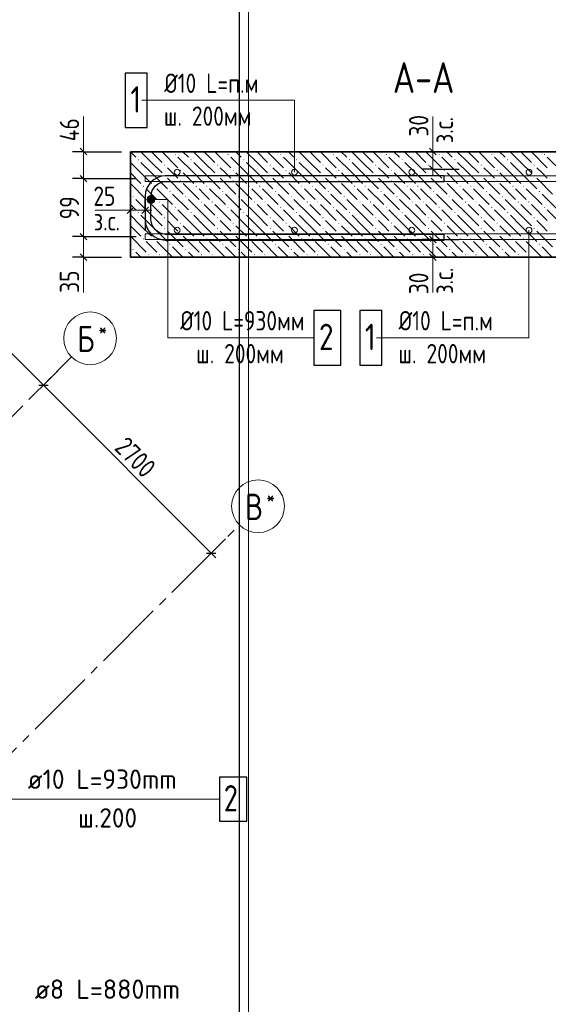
# Model space of a CAD drawing. Header units: millimetres. Extents: x 0 to 43617, y 0 to 59400.
# Tile 20 of 29: x 30574 to 36585, y 25570 to 36763. Entities that reach past the tile are written whole.
import ezdxf

# ---------------------------------------------------------------- set-up
doc = ezdxf.new("R2010")
doc.units = ezdxf.units.MM
doc.linetypes.add('______5', pattern=[1100, 800, -100, 100, -100])
for name, color, linetype, lineweight in [('Standard', 7, 'Continuous', 25), ('Обрамление П-обр. равн.', 7, 'Continuous', 25), ('Оси', 40, '______5', 18), ('Позиционная метка линия выноска', 7, 'Continuous', 13), ('Позиционная метка номер позиции', 7, 'Continuous', 13), ('Размерная выноска', 7, 'Continuous', 13), ('Фоновоя арматура Х1', 7, 'Continuous', 25)]:
    doc.layers.add(name, color=color, linetype=linetype, lineweight=lineweight)
doc.layers.add('ЖБ Перекрытие верхний уровень', color=7, linetype='Continuous', lineweight=25, true_color=0xe0e0ff)
doc.styles.add('GOST 2.304-81', font='txt')
doc.styles.add('ISOCPEUR', font='txt')

msp = doc.modelspace()

# ---------------------------------------------------------------- hatches: boundary and pattern name
at = {"layer": 'ЖБ Перекрытие верхний уровень', "linetype": 'Continuous', "lineweight": 18, "transparency": 33554687}
for points in [[(31916, 35171), (31923, 35177), (31929, 35171), (31923, 35164)], [(32336, 35231), (32343, 35237), (32349, 35231), (32343, 35224)], [(32516, 35171), (32523, 35177), (32529, 35171), (32523, 35164)], [(32936, 35231), (32943, 35237), (32949, 35231), (32943, 35224)], [(33116, 35171), (33123, 35177), (33129, 35171), (33123, 35164)], [(33536, 35231), (33543, 35237), (33549, 35231), (33543, 35224)], [(33716, 35171), (33723, 35177), (33729, 35171), (33723, 35164)], [(34136, 35231), (34143, 35237), (34149, 35231), (34143, 35224)], [(34316, 35171), (34323, 35177), (34329, 35171), (34323, 35164)], [(34736, 35231), (34743, 35237), (34749, 35231), (34743, 35224)], [(34916, 35171), (34923, 35177), (34929, 35171), (34923, 35164)], [(35336, 35231), (35343, 35237), (35349, 35231), (35343, 35224)], [(35516, 35171), (35523, 35177), (35529, 35171), (35523, 35164)], [(35936, 35231), (35943, 35237), (35949, 35231), (35943, 35224)], [(36116, 35171), (36123, 35177), (36129, 35171), (36123, 35164)], [(36536, 35231), (36543, 35237), (36549, 35231), (36543, 35224)], [(32216, 35111), (32223, 35117), (32229, 35111), (32223, 35104)], [(32396, 35051), (32403, 35057), (32409, 35051), (32403, 35044)], [(32816, 35111), (32823, 35117), (32829, 35111), (32823, 35104)], [(32996, 35051), (33003, 35057), (33009, 35051), (33003, 35044)], [(33416, 35111), (33423, 35117), (33429, 35111), (33423, 35104)], [(33596, 35051), (33603, 35057), (33609, 35051), (33603, 35044)], [(34016, 35111), (34023, 35117), (34029, 35111), (34023, 35104)], [(34196, 35051), (34203, 35057), (34209, 35051), (34203, 35044)], [(34616, 35111), (34623, 35117), (34629, 35111), (34623, 35104)], [(34796, 35051), (34803, 35057), (34809, 35051), (34803, 35044)], [(35216, 35111), (35223, 35117), (35229, 35111), (35223, 35104)], [(35396, 35051), (35403, 35057), (35409, 35051), (35403, 35044)], [(35816, 35111), (35823, 35117), (35829, 35111), (35823, 35104)], [(35996, 35051), (36003, 35057), (36009, 35051), (36003, 35044)], [(36416, 35111), (36423, 35117), (36429, 35111), (36423, 35104)], [(32216, 34991), (32223, 34997), (32229, 34991), (32223, 34984)], [(32396, 34931), (32403, 34937), (32409, 34931), (32403, 34924)], [(32816, 34991), (32823, 34997), (32829, 34991), (32823, 34984)], [(32996, 34931), (33003, 34937), (33009, 34931), (33003, 34924)], [(33416, 34991), (33423, 34997), (33429, 34991), (33423, 34984)], [(33596, 34931), (33603, 34937), (33609, 34931), (33603, 34924)], [(34016, 34991), (34023, 34997), (34029, 34991), (34023, 34984)], [(34196, 34931), (34203, 34937), (34209, 34931), (34203, 34924)], [(34616, 34991), (34623, 34997), (34629, 34991), (34623, 34984)], [(34796, 34931), (34803, 34937), (34809, 34931), (34803, 34924)], [(35216, 34991), (35223, 34997), (35229, 34991), (35223, 34984)], [(35396, 34931), (35403, 34937), (35409, 34931), (35403, 34924)], [(35816, 34991), (35823, 34997), (35829, 34991), (35823, 34984)], [(35996, 34931), (36003, 34937), (36009, 34931), (36003, 34924)], [(36416, 34991), (36423, 34997), (36429, 34991), (36423, 34984)], [(31976, 34871), (31983, 34877), (31989, 34871), (31983, 34864)], [(32096, 34871), (32103, 34877), (32109, 34871), (32103, 34864)], [(32276, 34811), (32283, 34817), (32289, 34811), (32283, 34804)], [(32576, 34871), (32583, 34877), (32589, 34871), (32583, 34864)], [(32696, 34871), (32703, 34877), (32709, 34871), (32703, 34864)], [(32876, 34811), (32883, 34817), (32889, 34811), (32883, 34804)], [(33176, 34871), (33183, 34877), (33189, 34871), (33183, 34864)], [(33296, 34871), (33303, 34877), (33309, 34871), (33303, 34864)], [(33476, 34811), (33483, 34817), (33489, 34811), (33483, 34804)], [(33776, 34871), (33783, 34877), (33789, 34871), (33783, 34864)], [(33896, 34871), (33903, 34877), (33909, 34871), (33903, 34864)], [(34076, 34811), (34083, 34817), (34089, 34811), (34083, 34804)], [(34376, 34871), (34383, 34877), (34389, 34871), (34383, 34864)], [(34496, 34871), (34503, 34877), (34509, 34871), (34503, 34864)], [(34676, 34811), (34683, 34817), (34689, 34811), (34683, 34804)], [(34976, 34871), (34983, 34877), (34989, 34871), (34983, 34864)], [(35096, 34871), (35103, 34877), (35109, 34871), (35103, 34864)], [(35276, 34811), (35283, 34817), (35289, 34811), (35283, 34804)], [(35576, 34871), (35583, 34877), (35589, 34871), (35583, 34864)], [(35696, 34871), (35703, 34877), (35709, 34871), (35703, 34864)], [(35876, 34811), (35883, 34817), (35889, 34811), (35883, 34804)], [(36176, 34871), (36183, 34877), (36189, 34871), (36183, 34864)], [(36296, 34871), (36303, 34877), (36309, 34871), (36303, 34864)], [(36476, 34811), (36483, 34817), (36489, 34811), (36483, 34804)], [(31856, 34751), (31863, 34757), (31869, 34751), (31863, 34744)], [(32456, 34751), (32463, 34757), (32469, 34751), (32463, 34744)], [(33056, 34751), (33063, 34757), (33069, 34751), (33063, 34744)], [(33656, 34751), (33663, 34757), (33669, 34751), (33663, 34744)], [(34256, 34751), (34263, 34757), (34269, 34751), (34263, 34744)], [(34856, 34751), (34863, 34757), (34869, 34751), (34863, 34744)], [(35456, 34751), (35463, 34757), (35469, 34751), (35463, 34744)], [(36056, 34751), (36063, 34757), (36069, 34751), (36063, 34744)], [(32036, 34691), (32043, 34697), (32049, 34691), (32043, 34684)], [(32156, 34691), (32163, 34697), (32169, 34691), (32163, 34684)], [(32336, 34631), (32343, 34637), (32349, 34631), (32343, 34624)], [(32636, 34691), (32643, 34697), (32649, 34691), (32643, 34684)], [(32756, 34691), (32763, 34697), (32769, 34691), (32763, 34684)], [(32936, 34631), (32943, 34637), (32949, 34631), (32943, 34624)], [(33236, 34691), (33243, 34697), (33249, 34691), (33243, 34684)], [(33356, 34691), (33363, 34697), (33369, 34691), (33363, 34684)], [(33536, 34631), (33543, 34637), (33549, 34631), (33543, 34624)], [(33836, 34691), (33843, 34697), (33849, 34691), (33843, 34684)], [(33956, 34691), (33963, 34697), (33969, 34691), (33963, 34684)], [(34136, 34631), (34143, 34637), (34149, 34631), (34143, 34624)], [(34436, 34691), (34443, 34697), (34449, 34691), (34443, 34684)], [(34556, 34691), (34563, 34697), (34569, 34691), (34563, 34684)], [(34736, 34631), (34743, 34637), (34749, 34631), (34743, 34624)], [(35036, 34691), (35043, 34697), (35049, 34691), (35043, 34684)], [(35156, 34691), (35163, 34697), (35169, 34691), (35163, 34684)], [(35336, 34631), (35343, 34637), (35349, 34631), (35343, 34624)], [(35636, 34691), (35643, 34697), (35649, 34691), (35643, 34684)], [(35756, 34691), (35763, 34697), (35769, 34691), (35763, 34684)], [(35936, 34631), (35943, 34637), (35949, 34631), (35943, 34624)], [(36236, 34691), (36243, 34697), (36249, 34691), (36243, 34684)], [(36356, 34691), (36363, 34697), (36369, 34691), (36363, 34684)], [(36536, 34631), (36543, 34637), (36549, 34631), (36543, 34624)], [(31916, 34571), (31923, 34577), (31929, 34571), (31923, 34564)], [(32216, 34511), (32223, 34517), (32229, 34511), (32223, 34504)], [(32516, 34571), (32523, 34577), (32529, 34571), (32523, 34564)], [(32816, 34511), (32823, 34517), (32829, 34511), (32823, 34504)], [(33116, 34571), (33123, 34577), (33129, 34571), (33123, 34564)], [(33416, 34511), (33423, 34517), (33429, 34511), (33423, 34504)], [(33716, 34571), (33723, 34577), (33729, 34571), (33723, 34564)], [(34016, 34511), (34023, 34517), (34029, 34511), (34023, 34504)], [(34316, 34571), (34323, 34577), (34329, 34571), (34323, 34564)], [(34616, 34511), (34623, 34517), (34629, 34511), (34623, 34504)], [(34916, 34571), (34923, 34577), (34929, 34571), (34923, 34564)], [(35216, 34511), (35223, 34517), (35229, 34511), (35223, 34504)], [(35516, 34571), (35523, 34577), (35529, 34571), (35523, 34564)], [(35816, 34511), (35823, 34517), (35829, 34511), (35823, 34504)], [(36116, 34571), (36123, 34577), (36129, 34571), (36123, 34564)], [(36416, 34511), (36423, 34517), (36429, 34511), (36423, 34504)], [(32216, 34391), (32223, 34397), (32229, 34391), (32223, 34384)], [(32396, 34451), (32403, 34457), (32409, 34451), (32403, 34444)], [(32816, 34391), (32823, 34397), (32829, 34391), (32823, 34384)], [(32996, 34451), (33003, 34457), (33009, 34451), (33003, 34444)], [(33416, 34391), (33423, 34397), (33429, 34391), (33423, 34384)], [(33596, 34451), (33603, 34457), (33609, 34451), (33603, 34444)], [(34016, 34391), (34023, 34397), (34029, 34391), (34023, 34384)], [(34196, 34451), (34203, 34457), (34209, 34451), (34203, 34444)], [(34616, 34391), (34623, 34397), (34629, 34391), (34623, 34384)], [(34796, 34451), (34803, 34457), (34809, 34451), (34803, 34444)], [(35216, 34391), (35223, 34397), (35229, 34391), (35223, 34384)], [(35396, 34451), (35403, 34457), (35409, 34451), (35403, 34444)], [(35816, 34391), (35823, 34397), (35829, 34391), (35823, 34384)], [(35996, 34451), (36003, 34457), (36009, 34451), (36003, 34444)], [(36416, 34391), (36423, 34397), (36429, 34391), (36423, 34384)], [(31976, 34271), (31983, 34277), (31989, 34271), (31983, 34264)], [(32096, 34271), (32103, 34277), (32109, 34271), (32103, 34264)], [(32396, 34331), (32403, 34337), (32409, 34331), (32403, 34324)], [(32576, 34271), (32583, 34277), (32589, 34271), (32583, 34264)], [(32696, 34271), (32703, 34277), (32709, 34271), (32703, 34264)], [(32996, 34331), (33003, 34337), (33009, 34331), (33003, 34324)], [(33176, 34271), (33183, 34277), (33189, 34271), (33183, 34264)], [(33296, 34271), (33303, 34277), (33309, 34271), (33303, 34264)], [(33596, 34331), (33603, 34337), (33609, 34331), (33603, 34324)], [(33776, 34271), (33783, 34277), (33789, 34271), (33783, 34264)], [(33896, 34271), (33903, 34277), (33909, 34271), (33903, 34264)], [(34196, 34331), (34203, 34337), (34209, 34331), (34203, 34324)], [(34376, 34271), (34383, 34277), (34389, 34271), (34383, 34264)], [(34496, 34271), (34503, 34277), (34509, 34271), (34503, 34264)], [(34796, 34331), (34803, 34337), (34809, 34331), (34803, 34324)], [(34976, 34271), (34983, 34277), (34989, 34271), (34983, 34264)], [(35096, 34271), (35103, 34277), (35109, 34271), (35103, 34264)], [(35396, 34331), (35403, 34337), (35409, 34331), (35403, 34324)], [(35576, 34271), (35583, 34277), (35589, 34271), (35583, 34264)], [(35696, 34271), (35703, 34277), (35709, 34271), (35703, 34264)], [(35996, 34331), (36003, 34337), (36009, 34331), (36003, 34324)], [(36176, 34271), (36183, 34277), (36189, 34271), (36183, 34264)], [(36296, 34271), (36303, 34277), (36309, 34271), (36303, 34264)], [(31856, 34151), (31863, 34157), (31869, 34151), (31863, 34144)], [(32276, 34211), (32283, 34217), (32289, 34211), (32283, 34204)], [(32456, 34151), (32463, 34157), (32469, 34151), (32463, 34144)], [(32876, 34211), (32883, 34217), (32889, 34211), (32883, 34204)], [(33056, 34151), (33063, 34157), (33069, 34151), (33063, 34144)], [(33476, 34211), (33483, 34217), (33489, 34211), (33483, 34204)], [(33656, 34151), (33663, 34157), (33669, 34151), (33663, 34144)], [(34076, 34211), (34083, 34217), (34089, 34211), (34083, 34204)], [(34256, 34151), (34263, 34157), (34269, 34151), (34263, 34144)], [(34676, 34211), (34683, 34217), (34689, 34211), (34683, 34204)], [(34856, 34151), (34863, 34157), (34869, 34151), (34863, 34144)], [(35276, 34211), (35283, 34217), (35289, 34211), (35283, 34204)], [(35456, 34151), (35463, 34157), (35469, 34151), (35463, 34144)], [(35876, 34211), (35883, 34217), (35889, 34211), (35883, 34204)], [(36056, 34151), (36063, 34157), (36069, 34151), (36063, 34144)], [(36476, 34211), (36483, 34217), (36489, 34211), (36483, 34204)], [(32036, 34091), (32043, 34097), (32049, 34091), (32043, 34084)], [(32156, 34091), (32163, 34097), (32169, 34091), (32163, 34084)], [(32636, 34091), (32643, 34097), (32649, 34091), (32643, 34084)], [(32756, 34091), (32763, 34097), (32769, 34091), (32763, 34084)], [(33236, 34091), (33243, 34097), (33249, 34091), (33243, 34084)], [(33356, 34091), (33363, 34097), (33369, 34091), (33363, 34084)], [(33836, 34091), (33843, 34097), (33849, 34091), (33843, 34084)], [(33956, 34091), (33963, 34097), (33969, 34091), (33963, 34084)], [(34436, 34091), (34443, 34097), (34449, 34091), (34443, 34084)], [(34556, 34091), (34563, 34097), (34569, 34091), (34563, 34084)], [(35036, 34091), (35043, 34097), (35049, 34091), (35043, 34084)], [(35156, 34091), (35163, 34097), (35169, 34091), (35163, 34084)], [(35636, 34091), (35643, 34097), (35649, 34091), (35643, 34084)], [(35756, 34091), (35763, 34097), (35769, 34091), (35763, 34084)], [(36236, 34091), (36243, 34097), (36249, 34091), (36243, 34084)], [(36356, 34091), (36363, 34097), (36369, 34091), (36363, 34084)]]:
    msp.add_hatch(color=7, dxfattribs=at).paths.add_polyline_path(points, flags=16)
at = {"layer": 'Позиционная метка линия выноска', "linetype": 'Continuous', "lineweight": 13, "transparency": 33554687}
for points in [[(32028, 34696), (32028, 34741), (32022, 34719)], [(32044, 34680), (32044, 34757), (32028, 34741)], [(32044, 34680), (32028, 34741), (32028, 34696)], [(32067, 34674), (32067, 34764), (32044, 34757)], [(32067, 34674), (32044, 34757), (32044, 34680)], [(32089, 34680), (32089, 34757), (32067, 34764)], [(32089, 34680), (32067, 34764), (32067, 34674)], [(32105, 34696), (32105, 34741), (32089, 34757)], [(32105, 34696), (32089, 34757), (32089, 34680)], [(32105, 34741), (32105, 34696), (32112, 34719)]]:
    msp.add_hatch(color=7, dxfattribs=at).paths.add_polyline_path(points)

# ---------------------------------------------------------------- linework, layer by layer
at = {"layer": 'Standard', "color": 7, "linetype": 'Continuous', "lineweight": 13, "transparency": 33554687}
for p, q in [((27852, 35601), (30843, 32609)), ((31300, 35263), (31300, 35338)), ((31300, 35263), (31300, 34957)), ((35271, 35263), (35271, 35338)), ((35271, 35063), (35271, 35263)), ((35271, 35063), (35271, 34988)), ((31300, 34957), (31300, 34297)), ((31833, 34597), (31758, 34597)), ((32000, 34597), (31833, 34597)), ((32000, 34597), (32075, 34597)), ((31300, 34297), (31300, 34063)), ((35271, 34263), (35271, 34338)), ((35271, 34263), (35271, 34063)), ((31300, 34063), (31300, 33988)), ((35271, 34063), (35271, 33988)), ((30843, 32609), (32753, 30700)), ((32753, 30700), (32806, 30647))]:
    msp.add_line(p, q, dxfattribs=at)
at = {"layer": 'Standard', "color": 251, "linetype": 'Continuous', "lineweight": -3, "true_color": 0x656565, "transparency": 33554687}
for p, q in [((31300, 35263), (31175, 35263)), ((31300, 35263), (31425, 35263)), ((31300, 35263), (31733, 35263)), ((35271, 35263), (35146, 35263)), ((35271, 35263), (35396, 35263)), ((35271, 35263), (35571, 35263)), ((35271, 35063), (35146, 35063)), ((35271, 35063), (35396, 35063)), ((35271, 35063), (35570, 35063)), ((31300, 34957), (31175, 34957)), ((31300, 34957), (31425, 34957)), ((31300, 34957), (31900, 34957)), ((31833, 34597), (31833, 34722)), ((32000, 34597), (32000, 34722)), ((31833, 34597), (31833, 34472)), ((31833, 34597), (31833, 34297)), ((32000, 34597), (32000, 34472)), ((32000, 34597), (32000, 34363)), ((31300, 34297), (31175, 34297)), ((31300, 34297), (31425, 34297)), ((31300, 34297), (31900, 34297)), ((35271, 34263), (35146, 34263)), ((35271, 34263), (35396, 34263)), ((31300, 34063), (31175, 34063)), ((31300, 34063), (31425, 34063)), ((31300, 34063), (31733, 34063)), ((35271, 34063), (35146, 34063)), ((35271, 34063), (35396, 34063)), ((30843, 32609), (30932, 32698)), ((30843, 32609), (30755, 32521)), ((32753, 30700), (32916, 30863)), ((32753, 30700), (32841, 30789)), ((32753, 30700), (32664, 30612))]:
    msp.add_line(p, q, dxfattribs=at)
at = {"layer": 'Standard', "color": 7, "linetype": 'Continuous', "lineweight": 25, "transparency": 33554687}
for p, q in [((31263, 35301), (31338, 35226)), ((35309, 35226), (35234, 35301)), ((35309, 35026), (35234, 35101)), ((31263, 34994), (31338, 34919)), ((31871, 34634), (31796, 34559)), ((32038, 34634), (31963, 34559)), ((31263, 34334), (31338, 34259)), ((35234, 34301), (35309, 34226)), ((31263, 34101), (31338, 34026)), ((35234, 34101), (35309, 34026)), ((30790, 32609), (30897, 32609)), ((32700, 30700), (32806, 30700))]:
    msp.add_line(p, q, dxfattribs=at)
at = {"layer": 'Standard', "color": 254, "linetype": 'Continuous', "lineweight": 18, "true_color": 0xc4c4ff, "transparency": 33554687}
msp.add_lwpolyline([(7294, 10000), (33174, 10000), (33174, 57320), (7294, 57320), (7294, 10000)], dxfattribs=at)
at = {"layer": 'Standard', "color": 7, "linetype": 'Continuous', "lineweight": 25, "transparency": 33554687}
msp.add_lwpolyline([(7394, 10100), (33074, 10100), (33074, 57220), (7394, 57220), (7394, 10100)], dxfattribs=at)
at = {"layer": 'Standard', "color": 7, "linetype": 'Continuous', "lineweight": 13, "transparency": 33554687}
msp.add_lwpolyline([(7674, 10380), (33074, 10380), (33074, 57220), (7674, 57220), (7674, 10380)], dxfattribs=at)
at = {"layer": 'Standard', "color": 251, "linetype": 'Continuous', "lineweight": -3, "true_color": 0x656565, "transparency": 33554687}
for points in [[(35271, 34263), (35426, 34263), (35426, 34263), (35570, 34263)], [(35271, 34063), (35373, 34063), (35373, 34063), (35571, 34063)], [(30843, 32609), (30855, 32621), (30855, 32621), (31006, 32772)]]:
    msp.add_lwpolyline(points, dxfattribs=at)
at = {"layer": 'ЖБ Перекрытие верхний уровень', "color": 7, "linetype": 'Continuous', "lineweight": 35, "transparency": 33554687}
for p, q in [((31833, 35263), (31833, 34063)), ((38500, 35263), (31833, 35263)), ((31833, 34063), (38500, 34063))]:
    msp.add_line(p, q, dxfattribs=at)
at = {"layer": 'ЖБ Перекрытие верхний уровень', "color": 9, "linetype": 'Continuous', "lineweight": 18, "true_color": 0xc7c7c7, "transparency": 33554687}
for p, q in [((31833, 35261), (31893, 35201)), ((32073, 35141), (31950, 35263)), ((32073, 35261), (32193, 35141)), ((32193, 35261), (32373, 35081)), ((32310, 35263), (32313, 35261)), ((32430, 35263), (32493, 35201)), ((32673, 35141), (32550, 35263)), ((32673, 35261), (32793, 35141)), ((32793, 35261), (32973, 35081)), ((32910, 35263), (32913, 35261)), ((33030, 35263), (33093, 35201)), ((33273, 35141), (33150, 35263)), ((33273, 35261), (33393, 35141)), ((33393, 35261), (33573, 35081)), ((33510, 35263), (33513, 35261)), ((33630, 35263), (33693, 35201)), ((33873, 35141), (33750, 35263)), ((33873, 35261), (33993, 35141)), ((33993, 35261), (34173, 35081)), ((34110, 35263), (34113, 35261)), ((34230, 35263), (34293, 35201)), ((34473, 35141), (34350, 35263)), ((34473, 35261), (34593, 35141)), ((34593, 35261), (34773, 35081)), ((34710, 35263), (34713, 35261)), ((34830, 35263), (34893, 35201)), ((35073, 35141), (34950, 35263)), ((35073, 35261), (35193, 35141)), ((35193, 35261), (35373, 35081)), ((35310, 35263), (35313, 35261)), ((35430, 35263), (35493, 35201)), ((35673, 35141), (35550, 35263)), ((35673, 35261), (35793, 35141)), ((35793, 35261), (35973, 35081)), ((35910, 35263), (35913, 35261)), ((36030, 35263), (36093, 35201)), ((36273, 35141), (36150, 35263)), ((36273, 35261), (36393, 35141)), ((36393, 35261), (36573, 35081)), ((36510, 35263), (36513, 35261)), ((32553, 35021), (32373, 35201)), ((33153, 35021), (32973, 35201)), ((33753, 35021), (33573, 35201)), ((34353, 35021), (34173, 35201)), ((34953, 35021), (34773, 35201)), ((35553, 35021), (35373, 35201)), ((36153, 35021), (35973, 35201)), ((36753, 35021), (36573, 35201)), ((31953, 35021), (31833, 35141)), ((31953, 35141), (32073, 35021)), ((32073, 35141), (32193, 35021)), ((32313, 35021), (32253, 35081)), ((32553, 35141), (32673, 35021)), ((32673, 35141), (32793, 35021)), ((32913, 35021), (32853, 35081)), ((33153, 35141), (33273, 35021)), ((33273, 35141), (33393, 35021)), ((33513, 35021), (33453, 35081)), ((33753, 35141), (33873, 35021)), ((33873, 35141), (33993, 35021)), ((34113, 35021), (34053, 35081)), ((34353, 35141), (34473, 35021)), ((34473, 35141), (34593, 35021)), ((34713, 35021), (34653, 35081)), ((34953, 35141), (35073, 35021)), ((35073, 35141), (35193, 35021)), ((35313, 35021), (35253, 35081)), ((35553, 35141), (35673, 35021)), ((35673, 35141), (35793, 35021)), ((35913, 35021), (35853, 35081)), ((36153, 35141), (36273, 35021)), ((36273, 35141), (36393, 35021)), ((36513, 35021), (36453, 35081)), ((31833, 35021), (31953, 34901)), ((31953, 35021), (32073, 34901)), ((32073, 35021), (32253, 34841)), ((32253, 34961), (32433, 34781)), ((32373, 34961), (32313, 35021)), ((32433, 35021), (32553, 34901)), ((32553, 35021), (32673, 34901)), ((32673, 35021), (32853, 34841)), ((32853, 34961), (33033, 34781)), ((32973, 34961), (32913, 35021)), ((33033, 35021), (33153, 34901)), ((33153, 35021), (33273, 34901)), ((33273, 35021), (33453, 34841)), ((33453, 34961), (33633, 34781)), ((33573, 34961), (33513, 35021)), ((33633, 35021), (33753, 34901)), ((33753, 35021), (33873, 34901)), ((33873, 35021), (34053, 34841)), ((34053, 34961), (34233, 34781)), ((34173, 34961), (34113, 35021)), ((34233, 35021), (34353, 34901)), ((34353, 35021), (34473, 34901)), ((34473, 35021), (34653, 34841)), ((34653, 34961), (34833, 34781)), ((34773, 34961), (34713, 35021)), ((34833, 35021), (34953, 34901)), ((34953, 35021), (35073, 34901)), ((35073, 35021), (35253, 34841)), ((35253, 34961), (35433, 34781)), ((35373, 34961), (35313, 35021)), ((35433, 35021), (35553, 34901)), ((35553, 35021), (35673, 34901)), ((35673, 35021), (35853, 34841)), ((35853, 34961), (36033, 34781)), ((35973, 34961), (35913, 35021)), ((36033, 35021), (36153, 34901)), ((36153, 35021), (36273, 34901)), ((36273, 35021), (36453, 34841)), ((36453, 34961), (36633, 34781)), ((36573, 34961), (36513, 35021)), ((31833, 34901), (32013, 34721)), ((32073, 34781), (32013, 34841)), ((32133, 34841), (32313, 34661)), ((32433, 34901), (32613, 34721)), ((32673, 34781), (32613, 34841)), ((32733, 34841), (32913, 34661)), ((33033, 34901), (33213, 34721)), ((33273, 34781), (33213, 34841)), ((33333, 34841), (33513, 34661)), ((33633, 34901), (33813, 34721)), ((33873, 34781), (33813, 34841)), ((33933, 34841), (34113, 34661)), ((34233, 34901), (34413, 34721)), ((34473, 34781), (34413, 34841)), ((34533, 34841), (34713, 34661)), ((34833, 34901), (35013, 34721)), ((35073, 34781), (35013, 34841)), ((35133, 34841), (35313, 34661)), ((35433, 34901), (35613, 34721)), ((35673, 34781), (35613, 34841)), ((35733, 34841), (35913, 34661)), ((36033, 34901), (36213, 34721)), ((36273, 34781), (36213, 34841)), ((36333, 34841), (36513, 34661)), ((32073, 34541), (31893, 34721)), ((32133, 34721), (32073, 34781)), ((32313, 34781), (32493, 34601)), ((32673, 34541), (32493, 34721)), ((32733, 34721), (32673, 34781)), ((32913, 34781), (33093, 34601)), ((33273, 34541), (33093, 34721)), ((33333, 34721), (33273, 34781)), ((33513, 34781), (33693, 34601)), ((33873, 34541), (33693, 34721)), ((33933, 34721), (33873, 34781)), ((34113, 34781), (34293, 34601)), ((34473, 34541), (34293, 34721)), ((34533, 34721), (34473, 34781)), ((34713, 34781), (34893, 34601)), ((35073, 34541), (34893, 34721)), ((35133, 34721), (35073, 34781)), ((35313, 34781), (35493, 34601)), ((35673, 34541), (35493, 34721)), ((35733, 34721), (35673, 34781)), ((35913, 34781), (36093, 34601)), ((36273, 34541), (36093, 34721)), ((36333, 34721), (36273, 34781)), ((36513, 34781), (36693, 34601)), ((31833, 34661), (31893, 34601)), ((32073, 34661), (32193, 34541)), ((32193, 34661), (32373, 34481)), ((32553, 34421), (32373, 34601)), ((32673, 34661), (32793, 34541)), ((32793, 34661), (32973, 34481)), ((33153, 34421), (32973, 34601)), ((33273, 34661), (33393, 34541)), ((33393, 34661), (33573, 34481)), ((33753, 34421), (33573, 34601)), ((33873, 34661), (33993, 34541)), ((33993, 34661), (34173, 34481)), ((34353, 34421), (34173, 34601)), ((34473, 34661), (34593, 34541)), ((34593, 34661), (34773, 34481)), ((34953, 34421), (34773, 34601)), ((35073, 34661), (35193, 34541)), ((35193, 34661), (35373, 34481)), ((35553, 34421), (35373, 34601)), ((35673, 34661), (35793, 34541)), ((35793, 34661), (35973, 34481)), ((36153, 34421), (35973, 34601)), ((36273, 34661), (36393, 34541)), ((36393, 34661), (36573, 34481)), ((36753, 34421), (36573, 34601)), ((31953, 34421), (31833, 34541)), ((31953, 34541), (32073, 34421)), ((32073, 34541), (32193, 34421)), ((32313, 34421), (32253, 34481)), ((32553, 34541), (32673, 34421)), ((32673, 34541), (32793, 34421)), ((32913, 34421), (32853, 34481)), ((33153, 34541), (33273, 34421)), ((33273, 34541), (33393, 34421)), ((33513, 34421), (33453, 34481)), ((33753, 34541), (33873, 34421)), ((33873, 34541), (33993, 34421)), ((34113, 34421), (34053, 34481)), ((34353, 34541), (34473, 34421)), ((34473, 34541), (34593, 34421)), ((34713, 34421), (34653, 34481)), ((34953, 34541), (35073, 34421)), ((35073, 34541), (35193, 34421)), ((35313, 34421), (35253, 34481)), ((35553, 34541), (35673, 34421)), ((35673, 34541), (35793, 34421)), ((35913, 34421), (35853, 34481)), ((36153, 34541), (36273, 34421)), ((36273, 34541), (36393, 34421)), ((36513, 34421), (36453, 34481)), ((31833, 34421), (31953, 34301)), ((31953, 34421), (32073, 34301)), ((32073, 34421), (32253, 34241)), ((32373, 34361), (32313, 34421)), ((32433, 34421), (32553, 34301)), ((32553, 34421), (32673, 34301)), ((32673, 34421), (32853, 34241)), ((32973, 34361), (32913, 34421)), ((33033, 34421), (33153, 34301)), ((33153, 34421), (33273, 34301)), ((33273, 34421), (33453, 34241)), ((33573, 34361), (33513, 34421)), ((33633, 34421), (33753, 34301)), ((33753, 34421), (33873, 34301)), ((33873, 34421), (34053, 34241)), ((34173, 34361), (34113, 34421)), ((34233, 34421), (34353, 34301)), ((34353, 34421), (34473, 34301)), ((34473, 34421), (34653, 34241)), ((34773, 34361), (34713, 34421)), ((34833, 34421), (34953, 34301)), ((34953, 34421), (35073, 34301)), ((35073, 34421), (35253, 34241)), ((35373, 34361), (35313, 34421)), ((35433, 34421), (35553, 34301)), ((35553, 34421), (35673, 34301)), ((35673, 34421), (35853, 34241)), ((35973, 34361), (35913, 34421)), ((36033, 34421), (36153, 34301)), ((36153, 34421), (36273, 34301)), ((36273, 34421), (36453, 34241)), ((36573, 34361), (36513, 34421)), ((31833, 34301), (32013, 34121)), ((32253, 34361), (32433, 34181)), ((32433, 34301), (32613, 34121)), ((32853, 34361), (33033, 34181)), ((33033, 34301), (33213, 34121)), ((33453, 34361), (33633, 34181)), ((33633, 34301), (33813, 34121)), ((34053, 34361), (34233, 34181)), ((34233, 34301), (34413, 34121)), ((34653, 34361), (34833, 34181)), ((34833, 34301), (35013, 34121)), ((35253, 34361), (35433, 34181)), ((35433, 34301), (35613, 34121)), ((35853, 34361), (36033, 34181)), ((36033, 34301), (36213, 34121)), ((36453, 34361), (36633, 34181)), ((32073, 34181), (32013, 34241)), ((32133, 34121), (32073, 34181)), ((32133, 34241), (32310, 34063)), ((32313, 34181), (32430, 34063)), ((32673, 34181), (32613, 34241)), ((32733, 34121), (32673, 34181)), ((32733, 34241), (32910, 34063)), ((32913, 34181), (33030, 34063)), ((33273, 34181), (33213, 34241)), ((33333, 34121), (33273, 34181)), ((33333, 34241), (33510, 34063)), ((33513, 34181), (33630, 34063)), ((33873, 34181), (33813, 34241)), ((33933, 34121), (33873, 34181)), ((33933, 34241), (34110, 34063)), ((34113, 34181), (34230, 34063)), ((34473, 34181), (34413, 34241)), ((34533, 34121), (34473, 34181)), ((34533, 34241), (34710, 34063)), ((34713, 34181), (34830, 34063)), ((35073, 34181), (35013, 34241)), ((35133, 34121), (35073, 34181)), ((35133, 34241), (35310, 34063)), ((35313, 34181), (35430, 34063)), ((35673, 34181), (35613, 34241)), ((35733, 34121), (35673, 34181)), ((35733, 34241), (35910, 34063)), ((35913, 34181), (36030, 34063)), ((36273, 34181), (36213, 34241)), ((36333, 34121), (36273, 34181)), ((36333, 34241), (36510, 34063)), ((36513, 34181), (36630, 34063)), ((31950, 34063), (31893, 34121)), ((32550, 34063), (32493, 34121)), ((33150, 34063), (33093, 34121)), ((33750, 34063), (33693, 34121)), ((34350, 34063), (34293, 34121)), ((34950, 34063), (34893, 34121)), ((35550, 34063), (35493, 34121)), ((36150, 34063), (36093, 34121))]:
    msp.add_line(p, q, dxfattribs=at)
at = {"layer": 'Обрамление П-обр. равн.', "color": 38, "linetype": 'Continuous', "lineweight": 25, "true_color": 0x5f1e0f, "transparency": 33554687}
msp.add_lwpolyline([(35400, 34990), (32229, 34990), (32187, 34984), (32143, 34970), (32103, 34948), (32070, 34920), (32043, 34887), (32020, 34847), (32006, 34803), (32000, 34761), (32000, 34485), (32006, 34444), (32020, 34400), (32043, 34360), (32070, 34327), (32103, 34299), (32143, 34277), (32187, 34263), (32229, 34257), (35400, 34257), (35400, 34323), (32233, 34323), (32202, 34328), (32170, 34338), (32141, 34355), (32118, 34374), (32098, 34398), (32082, 34427), (32071, 34459), (32067, 34490), (32067, 34757), (32071, 34788), (32082, 34820), (32098, 34849), (32118, 34873), (32141, 34892), (32170, 34909), (32202, 34919), (32233, 34923), (35400, 34923), (35400, 34990)], dxfattribs=at)
msp.add_lwpolyline([(35400, 34990), (32229, 34990), (32187, 34984), (32143, 34970), (32103, 34948), (32070, 34920), (32043, 34887), (32020, 34847), (32006, 34803), (32000, 34761), (32000, 34485), (32006, 34444), (32020, 34400), (32043, 34360), (32070, 34327), (32103, 34299), (32143, 34277), (32187, 34263), (32229, 34257), (35400, 34257), (35400, 34323), (32233, 34323), (32202, 34328), (32170, 34338), (32141, 34355), (32118, 34374), (32098, 34398), (32082, 34427), (32071, 34459), (32067, 34490), (32067, 34757), (32071, 34788), (32082, 34820), (32098, 34849), (32118, 34873), (32141, 34892), (32170, 34909), (32202, 34919), (32233, 34923), (35400, 34923), (35400, 34990)], dxfattribs=at)
msp.add_lwpolyline([(35400, 34990), (32229, 34990), (32187, 34984), (32143, 34970), (32103, 34948), (32070, 34920), (32043, 34887), (32020, 34847), (32006, 34803), (32000, 34761), (32000, 34485), (32006, 34444), (32020, 34400), (32043, 34360), (32070, 34327), (32103, 34299), (32143, 34277), (32187, 34263), (32229, 34257), (35400, 34257), (35400, 34323), (32233, 34323), (32202, 34328), (32170, 34338), (32141, 34355), (32118, 34374), (32098, 34398), (32082, 34427), (32071, 34459), (32067, 34490), (32067, 34757), (32071, 34788), (32082, 34820), (32098, 34849), (32118, 34873), (32141, 34892), (32170, 34909), (32202, 34919), (32233, 34923), (35400, 34923), (35400, 34990)], dxfattribs=at)
at = {"layer": 'Обрамление П-обр. равн.', "color": 7, "linetype": 'Continuous', "lineweight": 25, "transparency": 33554687}
msp.add_lwpolyline([(32845, 27652), (33155, 27652), (33155, 28152), (32845, 28152), (32845, 27652)], dxfattribs=at)
at = {"layer": 'Оси', "color": 8, "linetype": '______5', "lineweight": -3, "transparency": 33554687}
for p, q in [((12153, 13919), (31163, 32929)), ((14416, 12363), (33072, 31020))]:
    msp.add_line(p, q, dxfattribs=at)
at = {"layer": 'Оси', "color": 7, "linetype": 'Continuous', "lineweight": 13, "transparency": 33554687}
for centre in [(31375, 33141), (33284, 31232)]:
    msp.add_circle(centre, 300, dxfattribs=at)
at = {"layer": 'Позиционная метка линия выноска', "color": 7, "linetype": 'Continuous', "lineweight": 13, "transparency": 33554687}
for p, q in [((32022, 34719), (32022, 34719)), ((32067, 34764), (32067, 34764)), ((32112, 34719), (32112, 34719)), ((32067, 34674), (32067, 34674))]:
    msp.add_line(p, q, dxfattribs=at)
for points in [[(33698, 35030), (33698, 35847), (31963, 35847)], [(33924, 33147), (32257, 33147), (32257, 34719), (32067, 34719)], [(36365, 34370), (36365, 33147), (34630, 33147)]]:
    msp.add_lwpolyline(points, dxfattribs=at)
msp.add_circle((32067, 34719), 45, dxfattribs=at)
at = {"layer": 'Позиционная метка номер позиции', "color": 7, "linetype": 'Continuous', "lineweight": 13, "transparency": 33554687}
msp.add_line((27883, 27902), (32845, 27902), dxfattribs=at)
at = {"layer": 'Позиционная метка номер позиции', "color": 7, "linetype": 'Continuous', "lineweight": 25, "transparency": 33554687}
for points in [[(31773, 35537), (32023, 35537), (32023, 36157), (31773, 36157), (31773, 35537)], [(33917, 32837), (34227, 32837), (34227, 33457), (33917, 33457), (33917, 32837)], [(34440, 32837), (34690, 32837), (34690, 33457), (34440, 33457), (34440, 32837)]]:
    msp.add_lwpolyline(points, dxfattribs=at)
at = {"layer": 'Позиционная метка номер позиции', "color": 7, "linetype": 'Continuous', "lineweight": 13, "transparency": 33554687}
msp.add_lwpolyline([(29117, 26909), (29117, 27902), (32845, 27902)], dxfattribs=at)
at = {"layer": 'Размерная выноска', "color": 7, "linetype": 'Continuous', "lineweight": 13, "transparency": 33554687}
for p, q in [((31300, 35263), (31300, 35663)), ((35271, 35263), (35271, 35663)), ((31833, 34597), (31433, 34597)), ((31300, 34063), (31300, 33663)), ((35271, 34063), (35271, 33663))]:
    msp.add_line(p, q, dxfattribs=at)
at = {"layer": 'Фоновоя арматура Х1', "color": 251, "linetype": 'Continuous', "lineweight": 18, "true_color": 0x656565, "transparency": 33554687}
for points in [[(32000, 34923), (38533, 34923), (38533, 34990), (32000, 34990), (32000, 34923)], [(32000, 34923), (38533, 34923), (38533, 34990), (32000, 34990), (32000, 34923)], [(32000, 34263), (38533, 34263), (38533, 34330), (32000, 34330), (32000, 34263)], [(32000, 34263), (38533, 34263), (38533, 34330), (32000, 34330), (32000, 34263)], [(32000, 34263), (38533, 34263), (38533, 34330), (32000, 34330), (32000, 34263)]]:
    msp.add_lwpolyline(points, dxfattribs=at)
for centre in [(32365, 35030), (33698, 35030), (35032, 35030), (36365, 35030), (32365, 34370), (33698, 34370), (35032, 34370), (36365, 34370)]:
    msp.add_circle(centre, 33.3, dxfattribs=at)

# ---------------------------------------------------------------- texts
at = {"layer": 'Standard', "color": 7, "linetype": 'Continuous', "lineweight": 35, "transparency": 33554687, "insert": (34817, 35930), "char_height": 350, "width": 871.09, "attachment_point": 7, "style": 'GOST 2.304-81'}
msp.add_mtext('А-А', dxfattribs=at)
at = {"layer": 'Standard', "color": 7, "linetype": 'Continuous', "lineweight": 25, "transparency": 33554687, "char_height": 220, "attachment_point": 7, "style": 'GOST 2.304-81'}
for s, insert, width, rotation in [('30', (35221, 35434), 375.73, 90), ('з.с.', (35502, 35360), 446.07, 90), ('46', (31250, 35381), 391.31, 90), ('99', (31250, 34494), 391.31, 90), ('з.с.', (35502, 33647), 446.07, 90), ('35', (31250, 33658), 360.16, 90), ('30', (35221, 33642), 375.75, 90), ('2700', (31640, 31884), 672.63, 315)]:
    msp.add_mtext(s, dxfattribs=dict(at, insert=insert, width=width, rotation=rotation))
for s, insert, width in [('25', (31412, 34647), 375.73), ('з.с.', (31417, 34367), 446.07)]:
    msp.add_mtext(s, dxfattribs=dict(at, insert=insert, width=width))
at = {"layer": 'Обрамление П-обр. равн.', "color": 7, "linetype": 'Continuous', "lineweight": 13, "transparency": 33554687, "attachment_point": 7, "style": 'ISOCPEUR'}
for s, insert, char_height, width in [('\\W0.96;ø10 L=930mm ', (30665, 28019), 220, 1996.29), ('\\W0.78;2', (32895, 27762), 300, 326.41), ('\\W0.95;ш.200 ', (31237, 27579), 220, 962.14), ('\\W0.98;ø8 L=880mm ', (30745, 25632), 220, 1888.53)]:
    msp.add_mtext(s, dxfattribs=dict(at, insert=insert, char_height=char_height, width=width))
at = {"layer": 'Оси', "color": 7, "linetype": 'Continuous', "lineweight": 25, "transparency": 33554687, "attachment_point": 7, "style": 'ISOCPEUR'}
for s, insert, char_height, width in [('\\W0.80;Б', (31229, 32984), 300, 359.83), ('\\W0.80;*', (31469, 33159), 180, 215.89), ('\\W0.80;В', (33138, 31074), 300, 359.83), ('\\W0.80;*', (33378, 31249), 180, 215.91)]:
    msp.add_mtext(s, dxfattribs=dict(at, insert=insert, char_height=char_height, width=width))
at = {"layer": 'Позиционная метка номер позиции', "color": 7, "linetype": 'Continuous', "lineweight": 25, "transparency": 33554687, "attachment_point": 7, "style": 'GOST 2.304-81'}
for s, insert, char_height, width in [('Ø10\\~L=п.м', (32218, 35931), 220, 1112.95), ('1', (31833, 35707), 300, 277.86), ('ш.\\~200мм', (32214, 35557), 220, 1125.91), ('Ø10\\~L=930мм', (32399, 33231), 220, 1488.03), ('Ø10\\~L=п.м', (34884, 33231), 220, 1112.95), ('2', (33977, 33007), 300, 341.81), ('1', (34500, 33007), 300, 277.86), ('ш.\\~200мм', (32581, 32857), 220, 1125.91), ('ш.\\~200мм', (34881, 32857), 220, 1125.91)]:
    msp.add_mtext(s, dxfattribs=dict(at, insert=insert, char_height=char_height, width=width))

doc.saveas('drawing.dxf')
